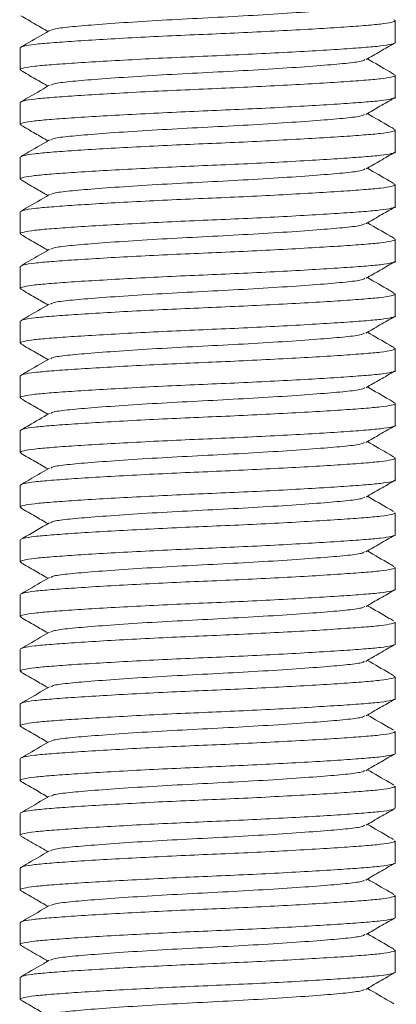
# Model space of a CAD drawing. Header units: millimetres. Extents: x 0 to 210, y 0 to 297.
# Tile 3 of 9: x 64 to 70, y 142 to 157. Entities that reach past the tile are written whole.
import ezdxf

# ---------------------------------------------------------------- set-up
doc = ezdxf.new("R2010")
doc.units = ezdxf.units.MM

msp = doc.modelspace()

# ---------------------------------------------------------------- linework, layer by layer
at = {"color": 7, "linetype": 'Continuous', "lineweight": 15}
for p, q in [((70.079, 157.122), (70.079, 157.472)), ((64.079, 157.034), (64.079, 156.684)), ((70.079, 156.247), (70.079, 156.597)), ((64.079, 156.159), (64.079, 155.809)), ((70.079, 155.372), (70.079, 155.722)), ((64.079, 155.284), (64.079, 154.934)), ((70.079, 154.497), (70.079, 154.847)), ((64.079, 154.409), (64.079, 154.059)), ((70.079, 153.622), (70.079, 153.972)), ((64.079, 153.534), (64.079, 153.184)), ((70.079, 152.747), (70.079, 153.097)), ((64.079, 152.659), (64.079, 152.309)), ((70.079, 151.872), (70.079, 152.222)), ((64.079, 151.784), (64.079, 151.434)), ((70.079, 150.997), (70.079, 151.347)), ((64.079, 150.909), (64.079, 150.559)), ((70.079, 150.122), (70.079, 150.472)), ((64.079, 150.034), (64.079, 149.684)), ((70.079, 149.247), (70.079, 149.597)), ((64.079, 149.159), (64.079, 148.809)), ((70.079, 148.372), (70.079, 148.722)), ((64.079, 148.284), (64.079, 147.934)), ((70.079, 147.497), (70.079, 147.847)), ((64.079, 147.409), (64.079, 147.059)), ((70.079, 146.622), (70.079, 146.972)), ((64.079, 146.534), (64.079, 146.184)), ((70.079, 145.747), (70.079, 146.097)), ((64.079, 145.659), (64.079, 145.309)), ((70.079, 144.872), (70.079, 145.222)), ((64.079, 144.784), (64.079, 144.434)), ((70.079, 143.997), (70.079, 144.347)), ((64.079, 143.909), (64.079, 143.559)), ((70.079, 143.122), (70.079, 143.472)), ((64.079, 143.034), (64.079, 142.684)), ((70.079, 142.247), (70.079, 142.597)), ((64.079, 142.159), (64.079, 141.809))]:
    msp.add_line(p, q, dxfattribs=at)
for points, knots in [([(69.588, 157.719), (69.576, 157.711), (69.544, 157.691), (69.303, 157.661), (68.904, 157.627), (68.366, 157.588), (67.742, 157.55), (67.079, 157.515), (66.416, 157.481), (65.791, 157.443), (65.254, 157.404), (64.854, 157.37), (64.61, 157.34), (64.578, 157.319), (64.565, 157.31)], [0, 0, 0, 0, 0.053596, 0.141129, 0.228663, 0.319304, 0.409944, 0.497478, 0.585012, 0.675652, 0.766293, 0.853827, 0.94136, 1, 1, 1, 1]), ([(70.057, 157.482), (70.066, 157.479), (70.1, 157.466), (70.034, 157.443), (69.867, 157.415), (69.59, 157.391), (69.22, 157.364), (68.759, 157.336), (68.229, 157.307), (67.66, 157.278), (67.079, 157.253), (66.497, 157.228), (65.929, 157.2), (65.398, 157.17), (64.938, 157.142), (64.567, 157.115), (64.293, 157.091), (64.114, 157.063), (64.091, 157.044), (64.079, 157.034)], [0, 0, 0, 0, 0.022798, 0.0851, 0.146176, 0.205263, 0.265678, 0.327703, 0.390145, 0.45176, 0.5114, 0.57104, 0.632655, 0.695097, 0.757122, 0.817537, 0.876624, 0.9377, 1, 1, 1, 1]), ([(64.089, 157.547), (64.165, 157.503), (64.309, 157.42), (64.453, 157.336), (64.521, 157.297)], [0, 0, 0, 0, 0.528586, 1, 1, 1, 1]), ([(64.545, 157.31), (64.419, 157.237), (64.27, 157.151), (64.122, 157.065), (64.099, 157.052)], [0, 0, 0, 0, 0.847426, 1, 1, 1, 1]), ([(64.104, 156.672), (64.094, 156.676), (64.058, 156.69), (64.123, 156.713), (64.291, 156.741), (64.568, 156.765), (64.938, 156.792), (65.398, 156.82), (65.929, 156.849), (66.497, 156.878), (67.079, 156.903), (67.66, 156.928), (68.229, 156.956), (68.759, 156.986), (69.22, 157.014), (69.59, 157.041), (69.868, 157.065), (70.03, 157.093), (70.099, 157.112), (70.079, 157.122), (70.079, 157.122)], [0, 0, 0, 0, 0.026211, 0.088295, 0.149157, 0.208038, 0.268241, 0.33005, 0.392273, 0.453672, 0.513104, 0.572536, 0.633935, 0.696159, 0.757967, 0.818171, 0.877051, 0.937913, 0.999998, 1, 1, 1, 1]), ([(69.615, 156.847), (69.691, 156.891), (69.843, 156.979), (69.995, 157.067), (70.071, 157.111)], [0, 0, 0, 0, 0.499881, 1, 1, 1, 1]), ([(69.596, 156.847), (69.582, 156.838), (69.55, 156.817), (69.304, 156.786), (68.903, 156.752), (68.366, 156.713), (67.742, 156.675), (67.079, 156.64), (66.416, 156.606), (65.791, 156.568), (65.254, 156.529), (64.855, 156.495), (64.612, 156.465), (64.58, 156.444), (64.567, 156.436)], [0, 0, 0, 0, 0.061274, 0.148279, 0.235284, 0.325377, 0.41547, 0.502475, 0.58948, 0.679573, 0.769666, 0.856671, 0.943676, 1, 1, 1, 1]), ([(70.056, 156.616), (70.033, 156.629), (69.893, 156.71), (69.754, 156.791), (69.637, 156.859)], [0, 0, 0, 0, 0.161888, 1, 1, 1, 1]), ([(70.052, 156.61), (70.063, 156.605), (70.1, 156.591), (70.035, 156.568), (69.867, 156.54), (69.59, 156.516), (69.22, 156.489), (68.759, 156.461), (68.229, 156.432), (67.66, 156.403), (67.079, 156.378), (66.497, 156.353), (65.929, 156.325), (65.398, 156.295), (64.938, 156.267), (64.567, 156.24), (64.293, 156.216), (64.114, 156.188), (64.091, 156.169), (64.079, 156.159)], [0, 0, 0, 0, 0.027972, 0.089944, 0.150696, 0.209471, 0.269566, 0.331263, 0.393374, 0.454662, 0.513987, 0.573312, 0.6346, 0.696711, 0.758408, 0.818503, 0.877278, 0.93803, 1, 1, 1, 1]), ([(64.09, 156.672), (64.166, 156.628), (64.309, 156.544), (64.453, 156.461), (64.521, 156.422)], [0, 0, 0, 0, 0.528241, 1, 1, 1, 1]), ([(64.546, 156.436), (64.421, 156.363), (64.272, 156.277), (64.124, 156.192), (64.102, 156.179)], [0, 0, 0, 0, 0.84807, 1, 1, 1, 1]), ([(64.104, 155.797), (64.093, 155.801), (64.058, 155.815), (64.123, 155.838), (64.291, 155.866), (64.568, 155.89), (64.938, 155.917), (65.398, 155.945), (65.929, 155.974), (66.497, 156.003), (67.079, 156.028), (67.66, 156.053), (68.229, 156.081), (68.759, 156.111), (69.22, 156.139), (69.59, 156.166), (69.868, 156.19), (70.03, 156.218), (70.099, 156.237), (70.079, 156.247), (70.079, 156.247)], [0, 0, 0, 0, 0.025521, 0.08765, 0.148555, 0.207477, 0.267723, 0.329575, 0.391843, 0.453286, 0.51276, 0.572233, 0.633676, 0.695944, 0.757796, 0.818042, 0.876964, 0.937869, 0.999998, 1, 1, 1, 1]), ([(69.609, 155.968), (69.685, 156.012), (69.837, 156.101), (69.99, 156.189), (70.066, 156.233)], [0, 0, 0, 0, 0.499871, 1, 1, 1, 1]), ([(70.061, 155.738), (70.038, 155.752), (69.896, 155.833), (69.755, 155.915), (69.637, 155.984)], [0, 0, 0, 0, 0.161023, 1, 1, 1, 1]), ([(69.588, 155.969), (69.576, 155.961), (69.544, 155.941), (69.303, 155.911), (68.904, 155.877), (68.366, 155.838), (67.742, 155.8), (67.079, 155.765), (66.416, 155.731), (65.791, 155.693), (65.254, 155.654), (64.854, 155.62), (64.611, 155.59), (64.578, 155.569), (64.566, 155.56)], [0, 0, 0, 0, 0.053621, 0.141195, 0.22877, 0.319453, 0.410135, 0.49771, 0.585284, 0.675967, 0.76665, 0.854224, 0.941798, 1, 1, 1, 1]), ([(70.057, 155.732), (70.066, 155.729), (70.1, 155.716), (70.034, 155.693), (69.867, 155.665), (69.59, 155.641), (69.22, 155.614), (68.759, 155.586), (68.229, 155.557), (67.66, 155.528), (67.079, 155.503), (66.497, 155.478), (65.929, 155.45), (65.398, 155.42), (64.938, 155.392), (64.567, 155.365), (64.293, 155.341), (64.114, 155.313), (64.091, 155.294), (64.079, 155.284)], [0, 0, 0, 0, 0.022687, 0.084996, 0.146079, 0.205173, 0.265594, 0.327627, 0.390076, 0.451697, 0.511345, 0.570992, 0.632613, 0.695062, 0.757095, 0.817516, 0.87661, 0.937693, 1, 1, 1, 1]), ([(64.089, 155.797), (64.165, 155.753), (64.309, 155.67), (64.453, 155.586), (64.521, 155.547)], [0, 0, 0, 0, 0.528629, 1, 1, 1, 1]), ([(64.545, 155.561), (64.419, 155.488), (64.271, 155.401), (64.122, 155.315), (64.1, 155.302)], [0, 0, 0, 0, 0.847532, 1, 1, 1, 1]), ([(64.104, 154.922), (64.094, 154.926), (64.058, 154.94), (64.123, 154.963), (64.291, 154.991), (64.568, 155.015), (64.938, 155.042), (65.398, 155.07), (65.929, 155.099), (66.497, 155.128), (67.079, 155.153), (67.66, 155.178), (68.229, 155.206), (68.759, 155.236), (69.22, 155.264), (69.59, 155.291), (69.868, 155.315), (70.03, 155.343), (70.099, 155.362), (70.079, 155.372), (70.079, 155.372)], [0, 0, 0, 0, 0.026171, 0.088258, 0.149123, 0.208005, 0.268211, 0.330023, 0.392248, 0.45365, 0.513084, 0.572519, 0.63392, 0.696146, 0.757957, 0.818163, 0.877046, 0.937911, 0.999998, 1, 1, 1, 1]), ([(69.615, 155.097), (69.691, 155.141), (69.843, 155.229), (69.995, 155.317), (70.071, 155.361)], [0, 0, 0, 0, 0.499881, 1, 1, 1, 1]), ([(69.596, 155.097), (69.582, 155.088), (69.55, 155.067), (69.304, 155.036), (68.903, 155.002), (68.366, 154.963), (67.742, 154.925), (67.079, 154.89), (66.416, 154.856), (65.791, 154.818), (65.254, 154.779), (64.854, 154.745), (64.611, 154.715), (64.579, 154.694), (64.567, 154.686)], [0, 0, 0, 0, 0.061239, 0.1482, 0.235162, 0.32521, 0.415258, 0.502219, 0.589181, 0.679229, 0.769277, 0.856239, 0.9432, 1, 1, 1, 1]), ([(70.054, 154.867), (70.032, 154.88), (69.892, 154.961), (69.753, 155.042), (69.637, 155.109)], [0, 0, 0, 0, 0.161659, 1, 1, 1, 1]), ([(64.09, 154.922), (64.166, 154.878), (64.309, 154.794), (64.453, 154.711), (64.521, 154.672)], [0, 0, 0, 0, 0.5282, 1, 1, 1, 1]), ([(70.05, 154.861), (70.063, 154.856), (70.1, 154.842), (70.035, 154.818), (69.867, 154.79), (69.59, 154.766), (69.22, 154.739), (68.759, 154.711), (68.229, 154.682), (67.66, 154.653), (67.079, 154.628), (66.497, 154.603), (65.929, 154.575), (65.398, 154.545), (64.938, 154.517), (64.567, 154.49), (64.293, 154.466), (64.114, 154.438), (64.091, 154.419), (64.079, 154.409)], [0, 0, 0, 0, 0.029415, 0.091295, 0.151957, 0.210645, 0.27065, 0.332256, 0.394275, 0.455472, 0.514709, 0.573945, 0.635143, 0.697162, 0.758767, 0.818773, 0.87746, 0.938122, 1, 1, 1, 1]), ([(64.546, 154.686), (64.42, 154.613), (64.272, 154.527), (64.124, 154.441), (64.101, 154.428)], [0, 0, 0, 0, 0.848002, 1, 1, 1, 1]), ([(64.104, 154.047), (64.093, 154.051), (64.058, 154.065), (64.123, 154.088), (64.291, 154.116), (64.568, 154.14), (64.938, 154.167), (65.398, 154.195), (65.929, 154.224), (66.497, 154.253), (67.079, 154.278), (67.66, 154.303), (68.229, 154.331), (68.759, 154.361), (69.22, 154.389), (69.59, 154.416), (69.868, 154.44), (70.03, 154.468), (70.099, 154.487), (70.079, 154.497), (70.079, 154.497)], [0, 0, 0, 0, 0.025555, 0.087682, 0.148585, 0.207505, 0.267749, 0.329599, 0.391864, 0.453305, 0.512776, 0.572248, 0.633689, 0.695954, 0.757804, 0.818048, 0.876968, 0.937871, 0.999998, 1, 1, 1, 1]), ([(69.609, 154.218), (69.685, 154.262), (69.837, 154.351), (69.99, 154.439), (70.066, 154.483)], [0, 0, 0, 0, 0.499871, 1, 1, 1, 1]), ([(69.588, 154.219), (69.576, 154.211), (69.544, 154.191), (69.303, 154.161), (68.904, 154.127), (68.366, 154.088), (67.742, 154.05), (67.079, 154.015), (66.416, 153.981), (65.791, 153.943), (65.254, 153.904), (64.854, 153.87), (64.611, 153.84), (64.579, 153.819), (64.566, 153.811)], [0, 0, 0, 0, 0.053647, 0.141262, 0.228877, 0.319602, 0.410328, 0.497943, 0.585558, 0.676283, 0.767008, 0.854623, 0.942238, 1, 1, 1, 1]), ([(70.061, 153.988), (70.038, 154.002), (69.897, 154.083), (69.755, 154.165), (69.637, 154.234)], [0, 0, 0, 0, 0.161048, 1, 1, 1, 1]), ([(70.057, 153.982), (70.066, 153.979), (70.1, 153.966), (70.034, 153.943), (69.867, 153.915), (69.59, 153.891), (69.22, 153.864), (68.759, 153.836), (68.229, 153.807), (67.66, 153.778), (67.079, 153.753), (66.497, 153.728), (65.929, 153.7), (65.398, 153.67), (64.938, 153.642), (64.567, 153.615), (64.293, 153.591), (64.114, 153.563), (64.091, 153.544), (64.079, 153.534)], [0, 0, 0, 0, 0.0226221, 0.0849357, 0.1460223, 0.2051201, 0.2655457, 0.3275823, 0.3900352, 0.4516611, 0.5113122, 0.5709633, 0.6325892, 0.6950421, 0.7570788, 0.8175044, 0.8766022, 0.9376888, 1, 1, 1, 1]), ([(64.089, 154.047), (64.165, 154.003), (64.309, 153.92), (64.453, 153.836), (64.521, 153.797)], [0, 0, 0, 0, 0.528669, 1, 1, 1, 1]), ([(64.546, 153.811), (64.42, 153.738), (64.271, 153.652), (64.123, 153.566), (64.1, 153.553)], [0, 0, 0, 0, 0.847633, 1, 1, 1, 1]), ([(64.104, 153.172), (64.094, 153.176), (64.058, 153.19), (64.123, 153.213), (64.291, 153.241), (64.568, 153.265), (64.938, 153.292), (65.398, 153.32), (65.929, 153.349), (66.497, 153.378), (67.079, 153.403), (67.66, 153.428), (68.229, 153.456), (68.759, 153.486), (69.22, 153.514), (69.59, 153.541), (69.868, 153.565), (70.03, 153.593), (70.099, 153.612), (70.079, 153.622), (70.079, 153.622)], [0, 0, 0, 0, 0.0261314, 0.0882209, 0.1490879, 0.2079732, 0.2681816, 0.3299952, 0.3922235, 0.4536279, 0.5130645, 0.5725011, 0.6339055, 0.6961339, 0.7579475, 0.8181559, 0.8770412, 0.9379082, 0.9999977, 1, 1, 1, 1]), ([(69.615, 153.347), (69.691, 153.391), (69.843, 153.479), (69.995, 153.567), (70.071, 153.611)], [0, 0, 0, 0, 0.499881, 1, 1, 1, 1]), ([(69.596, 153.347), (69.582, 153.338), (69.55, 153.317), (69.304, 153.286), (68.903, 153.252), (68.366, 153.213), (67.742, 153.175), (67.079, 153.14), (66.416, 153.106), (65.791, 153.068), (65.254, 153.029), (64.854, 152.995), (64.611, 152.965), (64.579, 152.944), (64.566, 152.936)], [0, 0, 0, 0, 0.061201, 0.148115, 0.23503, 0.32503, 0.41503, 0.501945, 0.588859, 0.678859, 0.768859, 0.855774, 0.942689, 1, 1, 1, 1]), ([(70.054, 153.117), (70.032, 153.13), (69.892, 153.211), (69.753, 153.292), (69.637, 153.359)], [0, 0, 0, 0, 0.161664, 1, 1, 1, 1]), ([(64.089, 153.172), (64.165, 153.128), (64.309, 153.045), (64.453, 152.961), (64.521, 152.922)], [0, 0, 0, 0, 0.528156, 1, 1, 1, 1]), ([(70.05, 153.111), (70.063, 153.106), (70.1, 153.092), (70.035, 153.068), (69.867, 153.04), (69.59, 153.016), (69.22, 152.989), (68.759, 152.961), (68.229, 152.932), (67.66, 152.903), (67.079, 152.878), (66.497, 152.853), (65.929, 152.825), (65.398, 152.795), (64.938, 152.767), (64.567, 152.74), (64.293, 152.716), (64.114, 152.688), (64.091, 152.669), (64.079, 152.659)], [0, 0, 0, 0, 0.029503, 0.091378, 0.152035, 0.210716, 0.270717, 0.332317, 0.39433, 0.455522, 0.514753, 0.573984, 0.635176, 0.697189, 0.758789, 0.818789, 0.877471, 0.938128, 1, 1, 1, 1]), ([(64.545, 152.936), (64.42, 152.863), (64.272, 152.777), (64.123, 152.691), (64.101, 152.678)], [0, 0, 0, 0, 0.847918, 1, 1, 1, 1]), ([(64.104, 152.297), (64.093, 152.301), (64.058, 152.315), (64.123, 152.338), (64.291, 152.366), (64.568, 152.39), (64.938, 152.417), (65.398, 152.445), (65.929, 152.474), (66.497, 152.503), (67.079, 152.528), (67.66, 152.553), (68.229, 152.581), (68.759, 152.611), (69.22, 152.639), (69.59, 152.666), (69.868, 152.69), (70.03, 152.718), (70.099, 152.737), (70.079, 152.747), (70.079, 152.747)], [0, 0, 0, 0, 0.025589, 0.087713, 0.148614, 0.207532, 0.267774, 0.329622, 0.391885, 0.453324, 0.512793, 0.572263, 0.633702, 0.695965, 0.757813, 0.818055, 0.876973, 0.937874, 0.999998, 1, 1, 1, 1]), ([(69.609, 152.468), (69.685, 152.512), (69.837, 152.601), (69.99, 152.689), (70.066, 152.733)], [0, 0, 0, 0, 0.499871, 1, 1, 1, 1]), ([(69.588, 152.469), (69.576, 152.461), (69.544, 152.441), (69.303, 152.411), (68.904, 152.377), (68.366, 152.338), (67.742, 152.3), (67.079, 152.265), (66.416, 152.231), (65.791, 152.193), (65.254, 152.154), (64.854, 152.12), (64.611, 152.09), (64.579, 152.069), (64.567, 152.061)], [0, 0, 0, 0, 0.053673, 0.141329, 0.228984, 0.319752, 0.410519, 0.498175, 0.58583, 0.676598, 0.767365, 0.85502, 0.942676, 1, 1, 1, 1]), ([(70.061, 152.238), (70.038, 152.252), (69.897, 152.333), (69.755, 152.415), (69.637, 152.484)], [0, 0, 0, 0, 0.161068, 1, 1, 1, 1]), ([(70.057, 152.232), (70.066, 152.229), (70.1, 152.216), (70.034, 152.193), (69.867, 152.165), (69.59, 152.141), (69.22, 152.114), (68.759, 152.086), (68.229, 152.057), (67.66, 152.028), (67.079, 152.003), (66.497, 151.978), (65.929, 151.95), (65.398, 151.92), (64.938, 151.892), (64.567, 151.865), (64.293, 151.841), (64.114, 151.813), (64.091, 151.794), (64.079, 151.784)], [0, 0, 0, 0, 0.022604, 0.084918, 0.146006, 0.205105, 0.265532, 0.32757, 0.390024, 0.451651, 0.511303, 0.570955, 0.632582, 0.695036, 0.757074, 0.817501, 0.8766, 0.937688, 1, 1, 1, 1]), ([(64.089, 152.297), (64.165, 152.253), (64.309, 152.17), (64.453, 152.086), (64.521, 152.047)], [0, 0, 0, 0, 0.528705, 1, 1, 1, 1]), ([(64.546, 152.061), (64.42, 151.988), (64.271, 151.902), (64.123, 151.816), (64.1, 151.803)], [0, 0, 0, 0, 0.847728, 1, 1, 1, 1]), ([(64.104, 151.422), (64.094, 151.426), (64.058, 151.44), (64.123, 151.463), (64.291, 151.491), (64.568, 151.515), (64.938, 151.542), (65.398, 151.57), (65.929, 151.599), (66.497, 151.628), (67.079, 151.653), (67.66, 151.678), (68.229, 151.706), (68.759, 151.736), (69.22, 151.764), (69.59, 151.791), (69.868, 151.815), (70.03, 151.843), (70.099, 151.862), (70.079, 151.872), (70.079, 151.872)], [0, 0, 0, 0, 0.026091, 0.088183, 0.149053, 0.207941, 0.268152, 0.329968, 0.392199, 0.453605, 0.513045, 0.572484, 0.63389, 0.696121, 0.757938, 0.818148, 0.877036, 0.937906, 0.999998, 1, 1, 1, 1]), ([(69.615, 151.597), (69.691, 151.641), (69.843, 151.729), (69.995, 151.817), (70.071, 151.861)], [0, 0, 0, 0, 0.49988, 1, 1, 1, 1]), ([(69.596, 151.597), (69.582, 151.588), (69.55, 151.567), (69.304, 151.536), (68.903, 151.502), (68.366, 151.463), (67.742, 151.425), (67.079, 151.39), (66.416, 151.356), (65.791, 151.318), (65.254, 151.279), (64.854, 151.245), (64.61, 151.215), (64.578, 151.194), (64.566, 151.185)], [0, 0, 0, 0, 0.0611601, 0.1480251, 0.2348901, 0.3248386, 0.414787, 0.501652, 0.588517, 0.6784655, 0.768414, 0.855279, 0.942144, 1, 1, 1, 1]), ([(70.054, 151.367), (70.032, 151.38), (69.892, 151.461), (69.753, 151.542), (69.637, 151.609)], [0, 0, 0, 0, 0.1616546, 1, 1, 1, 1]), ([(64.089, 151.422), (64.165, 151.378), (64.309, 151.295), (64.453, 151.211), (64.521, 151.172)], [0, 0, 0, 0, 0.528105, 1, 1, 1, 1]), ([(70.05, 151.361), (70.063, 151.356), (70.1, 151.342), (70.035, 151.318), (69.867, 151.29), (69.59, 151.266), (69.22, 151.239), (68.759, 151.211), (68.229, 151.182), (67.66, 151.153), (67.079, 151.128), (66.497, 151.103), (65.929, 151.075), (65.398, 151.045), (64.938, 151.017), (64.567, 150.99), (64.293, 150.966), (64.114, 150.938), (64.091, 150.919), (64.079, 150.909)], [0, 0, 0, 0, 0.029545, 0.091418, 0.152071, 0.210751, 0.270748, 0.332345, 0.394356, 0.455545, 0.514774, 0.574002, 0.635192, 0.697202, 0.758799, 0.818797, 0.877476, 0.93813, 1, 1, 1, 1]), ([(64.545, 151.186), (64.435, 151.122), (64.287, 151.036), (64.139, 150.95), (64.1, 150.928)], [0, 0, 0, 0, 0.74187, 1, 1, 1, 1]), ([(64.104, 150.547), (64.093, 150.551), (64.058, 150.565), (64.123, 150.588), (64.291, 150.616), (64.568, 150.64), (64.938, 150.667), (65.398, 150.695), (65.929, 150.724), (66.497, 150.753), (67.079, 150.778), (67.66, 150.803), (68.229, 150.831), (68.759, 150.861), (69.22, 150.889), (69.59, 150.916), (69.868, 150.94), (70.03, 150.968), (70.099, 150.987), (70.079, 150.997), (70.079, 150.997)], [0, 0, 0, 0, 0.025623, 0.087745, 0.148644, 0.20756, 0.2678, 0.329646, 0.391906, 0.453343, 0.51281, 0.572278, 0.633714, 0.695975, 0.757821, 0.818061, 0.876977, 0.937876, 0.999998, 1, 1, 1, 1]), ([(69.609, 150.718), (69.685, 150.762), (69.837, 150.851), (69.99, 150.939), (70.066, 150.983)], [0, 0, 0, 0, 0.499871, 1, 1, 1, 1]), ([(69.588, 150.719), (69.576, 150.711), (69.544, 150.691), (69.303, 150.661), (68.904, 150.627), (68.366, 150.588), (67.742, 150.55), (67.079, 150.515), (66.416, 150.481), (65.791, 150.443), (65.254, 150.404), (64.855, 150.37), (64.611, 150.34), (64.579, 150.319), (64.567, 150.311)], [0, 0, 0, 0, 0.053685, 0.141358, 0.229031, 0.319816, 0.410601, 0.498274, 0.585947, 0.676732, 0.767517, 0.85519, 0.942863, 1, 1, 1, 1]), ([(70.061, 150.488), (70.038, 150.502), (69.897, 150.583), (69.755, 150.665), (69.637, 150.734)], [0, 0, 0, 0, 0.161083, 1, 1, 1, 1]), ([(70.057, 150.482), (70.066, 150.479), (70.1, 150.466), (70.034, 150.443), (69.867, 150.415), (69.59, 150.391), (69.22, 150.364), (68.759, 150.336), (68.229, 150.307), (67.66, 150.278), (67.079, 150.253), (66.497, 150.228), (65.929, 150.2), (65.398, 150.17), (64.938, 150.142), (64.567, 150.115), (64.293, 150.091), (64.114, 150.063), (64.091, 150.044), (64.079, 150.034)], [0, 0, 0, 0, 0.02263, 0.084943, 0.146029, 0.205127, 0.265552, 0.327588, 0.39004, 0.451666, 0.511316, 0.570967, 0.632592, 0.695045, 0.757081, 0.817506, 0.876603, 0.937689, 1, 1, 1, 1]), ([(64.089, 150.547), (64.165, 150.503), (64.309, 150.42), (64.453, 150.336), (64.521, 150.297)], [0, 0, 0, 0, 0.52874, 1, 1, 1, 1]), ([(64.546, 150.311), (64.42, 150.238), (64.272, 150.152), (64.123, 150.066), (64.101, 150.053)], [0, 0, 0, 0, 0.847806, 1, 1, 1, 1]), ([(64.104, 149.672), (64.094, 149.676), (64.058, 149.69), (64.123, 149.713), (64.291, 149.741), (64.568, 149.765), (64.938, 149.792), (65.398, 149.82), (65.929, 149.849), (66.497, 149.878), (67.079, 149.903), (67.66, 149.928), (68.229, 149.956), (68.759, 149.986), (69.22, 150.014), (69.59, 150.041), (69.868, 150.065), (70.03, 150.093), (70.099, 150.112), (70.079, 150.122), (70.079, 150.122)], [0, 0, 0, 0, 0.0260511, 0.0881458, 0.1490178, 0.2079079, 0.2681213, 0.32994, 0.3921735, 0.4535829, 0.5130244, 0.5724659, 0.6338753, 0.6961088, 0.7579275, 0.8181409, 0.877031, 0.9379031, 0.9999977, 1, 1, 1, 1]), ([(69.615, 149.847), (69.691, 149.891), (69.843, 149.979), (69.995, 150.067), (70.071, 150.111)], [0, 0, 0, 0, 0.49988, 1, 1, 1, 1]), ([(69.596, 149.847), (69.582, 149.838), (69.55, 149.817), (69.304, 149.786), (68.903, 149.752), (68.366, 149.713), (67.742, 149.675), (67.079, 149.64), (66.416, 149.606), (65.791, 149.568), (65.254, 149.529), (64.854, 149.495), (64.61, 149.465), (64.578, 149.444), (64.565, 149.435)], [0, 0, 0, 0, 0.06112, 0.147937, 0.234753, 0.324652, 0.41455, 0.501366, 0.588183, 0.678081, 0.76798, 0.854796, 0.941613, 1, 1, 1, 1]), ([(70.054, 149.617), (70.032, 149.63), (69.892, 149.711), (69.753, 149.792), (69.637, 149.859)], [0, 0, 0, 0, 0.161631, 1, 1, 1, 1]), ([(70.079, 149.597), (70.079, 149.587), (70.059, 149.577), (69.979, 149.558), (69.921, 149.549), (69.809, 149.536), (69.767, 149.532), (69.678, 149.524), (69.63, 149.52), (69.472, 149.507), (69.349, 149.499), (69.071, 149.48), (68.916, 149.47), (68.583, 149.451), (68.404, 149.441), (68.034, 149.422), (67.843, 149.412), (67.459, 149.394), (67.266, 149.386), (66.891, 149.37), (66.699, 149.362), (66.315, 149.344), (66.124, 149.334), (65.754, 149.315), (65.575, 149.305), (65.242, 149.286), (65.087, 149.276), (64.809, 149.257), (64.686, 149.249), (64.528, 149.236), (64.48, 149.232), (64.39, 149.224), (64.349, 149.22), (64.237, 149.207), (64.178, 149.198), (64.099, 149.179), (64.079, 149.169), (64.079, 149.159)], [0, 0, 0, 0, 0.0625, 0.0625, 0.125, 0.125, 0.15625, 0.15625, 0.1875, 0.1875, 0.25, 0.25, 0.3125, 0.3125, 0.375, 0.375, 0.4375, 0.4375, 0.5, 0.5, 0.5625, 0.5625, 0.625, 0.625, 0.6875, 0.6875, 0.75, 0.75, 0.8125, 0.8125, 0.84375, 0.84375, 0.875, 0.875, 0.9375, 0.9375, 1, 1, 1, 1]), ([(64.089, 149.672), (64.165, 149.628), (64.309, 149.545), (64.453, 149.461), (64.521, 149.422)], [0, 0, 0, 0, 0.528053, 1, 1, 1, 1]), ([(64.545, 149.435), (64.403, 149.353), (64.255, 149.267), (64.107, 149.181), (64.1, 149.177)], [0, 0, 0, 0, 0.953755, 1, 1, 1, 1]), ([(64.104, 148.797), (64.093, 148.801), (64.058, 148.815), (64.123, 148.838), (64.291, 148.866), (64.568, 148.89), (64.938, 148.917), (65.398, 148.945), (65.929, 148.974), (66.497, 149.003), (67.079, 149.028), (67.66, 149.053), (68.229, 149.081), (68.759, 149.111), (69.22, 149.139), (69.59, 149.166), (69.868, 149.19), (70.03, 149.218), (70.099, 149.237), (70.079, 149.247), (70.079, 149.247)], [0, 0, 0, 0, 0.025657, 0.087777, 0.148673, 0.207587, 0.267825, 0.329669, 0.391928, 0.453362, 0.512827, 0.572293, 0.633727, 0.695986, 0.75783, 0.818067, 0.876981, 0.937878, 0.999998, 1, 1, 1, 1]), ([(69.609, 148.968), (69.685, 149.012), (69.837, 149.101), (69.99, 149.189), (70.066, 149.233)], [0, 0, 0, 0, 0.499872, 1, 1, 1, 1]), ([(69.588, 148.969), (69.576, 148.961), (69.544, 148.941), (69.303, 148.911), (68.904, 148.877), (68.366, 148.838), (67.742, 148.8), (67.079, 148.765), (66.416, 148.731), (65.791, 148.693), (65.254, 148.654), (64.855, 148.62), (64.612, 148.59), (64.58, 148.569), (64.567, 148.561)], [0, 0, 0, 0, 0.053696, 0.1413833, 0.2290707, 0.3198707, 0.4106707, 0.4983581, 0.5860454, 0.6768454, 0.7676454, 0.8553328, 0.9430201, 1, 1, 1, 1]), ([(70.061, 148.738), (70.038, 148.752), (69.896, 148.833), (69.755, 148.915), (69.637, 148.984)], [0, 0, 0, 0, 0.161093, 1, 1, 1, 1]), ([(64.089, 148.797), (64.165, 148.753), (64.309, 148.67), (64.453, 148.586), (64.521, 148.547)], [0, 0, 0, 0, 0.528767, 1, 1, 1, 1]), ([(70.079, 148.722), (70.079, 148.712), (70.059, 148.702), (69.979, 148.683), (69.921, 148.674), (69.809, 148.661), (69.767, 148.657), (69.678, 148.649), (69.63, 148.645), (69.472, 148.632), (69.349, 148.624), (69.071, 148.605), (68.916, 148.595), (68.583, 148.576), (68.404, 148.566), (68.034, 148.547), (67.843, 148.537), (67.459, 148.519), (67.266, 148.511), (66.891, 148.495), (66.699, 148.487), (66.315, 148.469), (66.124, 148.459), (65.754, 148.44), (65.575, 148.43), (65.242, 148.411), (65.087, 148.401), (64.809, 148.382), (64.686, 148.374), (64.528, 148.361), (64.48, 148.357), (64.39, 148.349), (64.349, 148.345), (64.237, 148.332), (64.178, 148.323), (64.099, 148.304), (64.079, 148.294), (64.079, 148.284)], [0, 0, 0, 0, 0.0625, 0.0625, 0.125, 0.125, 0.15625, 0.15625, 0.1875, 0.1875, 0.25, 0.25, 0.3125, 0.3125, 0.375, 0.375, 0.4375, 0.4375, 0.5, 0.5, 0.5625, 0.5625, 0.625, 0.625, 0.6875, 0.6875, 0.75, 0.75, 0.8125, 0.8125, 0.84375, 0.84375, 0.875, 0.875, 0.9375, 0.9375, 1, 1, 1, 1]), ([(64.546, 148.561), (64.42, 148.488), (64.272, 148.402), (64.123, 148.316), (64.101, 148.303)], [0, 0, 0, 0, 0.84787, 1, 1, 1, 1]), ([(64.104, 147.922), (64.094, 147.926), (64.058, 147.94), (64.123, 147.963), (64.291, 147.991), (64.568, 148.015), (64.938, 148.042), (65.398, 148.07), (65.929, 148.099), (66.497, 148.128), (67.079, 148.153), (67.66, 148.178), (68.229, 148.206), (68.759, 148.236), (69.22, 148.264), (69.59, 148.291), (69.868, 148.315), (70.03, 148.343), (70.099, 148.362), (70.079, 148.372), (70.079, 148.372)], [0, 0, 0, 0, 0.0260107, 0.0881079, 0.1489824, 0.207875, 0.2680909, 0.3299121, 0.3921482, 0.4535602, 0.5130042, 0.5724482, 0.6338601, 0.6960962, 0.7579175, 0.8181333, 0.8770259, 0.9379005, 0.9999977, 1, 1, 1, 1]), ([(69.615, 148.097), (69.691, 148.141), (69.843, 148.229), (69.995, 148.317), (70.071, 148.361)], [0, 0, 0, 0, 0.49988, 1, 1, 1, 1]), ([(70.054, 147.867), (70.032, 147.88), (69.892, 147.961), (69.753, 148.042), (69.637, 148.109)], [0, 0, 0, 0, 0.161593, 1, 1, 1, 1]), ([(69.596, 148.097), (69.582, 148.088), (69.55, 148.067), (69.304, 148.036), (68.903, 148.002), (68.366, 147.963), (67.742, 147.925), (67.079, 147.89), (66.416, 147.856), (65.791, 147.818), (65.254, 147.779), (64.854, 147.745), (64.61, 147.714), (64.577, 147.693), (64.564, 147.685)], [0, 0, 0, 0, 0.061083, 0.147857, 0.23463, 0.324483, 0.414337, 0.50111, 0.587883, 0.677737, 0.76759, 0.854364, 0.941137, 1, 1, 1, 1]), ([(70.079, 147.847), (70.079, 147.837), (70.059, 147.827), (69.979, 147.808), (69.921, 147.799), (69.809, 147.786), (69.767, 147.782), (69.678, 147.774), (69.63, 147.77), (69.472, 147.757), (69.349, 147.749), (69.071, 147.73), (68.916, 147.72), (68.583, 147.701), (68.404, 147.691), (68.034, 147.672), (67.843, 147.662), (67.459, 147.644), (67.266, 147.636), (66.891, 147.62), (66.699, 147.612), (66.315, 147.594), (66.124, 147.584), (65.754, 147.565), (65.575, 147.555), (65.242, 147.536), (65.087, 147.526), (64.809, 147.507), (64.686, 147.499), (64.528, 147.486), (64.48, 147.482), (64.39, 147.474), (64.349, 147.47), (64.237, 147.457), (64.178, 147.448), (64.099, 147.429), (64.079, 147.419), (64.079, 147.409)], [0, 0, 0, 0, 0.0625, 0.0625, 0.125, 0.125, 0.15625, 0.15625, 0.1875, 0.1875, 0.25, 0.25, 0.3125, 0.3125, 0.375, 0.375, 0.4375, 0.4375, 0.5, 0.5, 0.5625, 0.5625, 0.625, 0.625, 0.6875, 0.6875, 0.75, 0.75, 0.8125, 0.8125, 0.84375, 0.84375, 0.875, 0.875, 0.9375, 0.9375, 1, 1, 1, 1]), ([(64.089, 147.922), (64.165, 147.878), (64.309, 147.795), (64.453, 147.711), (64.521, 147.672)], [0, 0, 0, 0, 0.527995, 1, 1, 1, 1]), ([(64.544, 147.685), (64.419, 147.612), (64.27, 147.526), (64.122, 147.44), (64.1, 147.427)], [0, 0, 0, 0, 0.847571, 1, 1, 1, 1]), ([(64.104, 147.047), (64.093, 147.051), (64.058, 147.065), (64.123, 147.088), (64.291, 147.116), (64.568, 147.14), (64.938, 147.167), (65.398, 147.195), (65.929, 147.224), (66.497, 147.253), (67.079, 147.278), (67.66, 147.303), (68.229, 147.331), (68.759, 147.361), (69.22, 147.389), (69.59, 147.416), (69.868, 147.44), (70.03, 147.468), (70.099, 147.487), (70.079, 147.497), (70.079, 147.497)], [0, 0, 0, 0, 0.0256906, 0.0878082, 0.1487027, 0.2076147, 0.2678503, 0.3296919, 0.3919485, 0.4533806, 0.5128441, 0.5723077, 0.6337398, 0.6959963, 0.7578379, 0.8180736, 0.8769855, 0.9378801, 0.9999977, 1, 1, 1, 1]), ([(69.609, 147.218), (69.685, 147.262), (69.837, 147.351), (69.99, 147.439), (70.066, 147.483)], [0, 0, 0, 0, 0.499872, 1, 1, 1, 1]), ([(69.588, 147.219), (69.576, 147.211), (69.544, 147.191), (69.303, 147.161), (68.904, 147.127), (68.366, 147.088), (67.742, 147.05), (67.079, 147.015), (66.416, 146.981), (65.791, 146.943), (65.254, 146.904), (64.855, 146.87), (64.612, 146.84), (64.58, 146.819), (64.567, 146.811)], [0, 0, 0, 0, 0.053705, 0.141404, 0.229103, 0.319915, 0.410727, 0.498426, 0.586125, 0.676937, 0.767749, 0.855447, 0.943146, 1, 1, 1, 1]), ([(70.061, 146.988), (70.038, 147.002), (69.896, 147.084), (69.755, 147.165), (69.637, 147.234)], [0, 0, 0, 0, 0.161099, 1, 1, 1, 1]), ([(64.089, 147.047), (64.165, 147.003), (64.309, 146.92), (64.453, 146.836), (64.521, 146.797)], [0, 0, 0, 0, 0.528782, 1, 1, 1, 1]), ([(70.057, 146.982), (70.066, 146.979), (70.1, 146.966), (70.034, 146.943), (69.867, 146.915), (69.59, 146.891), (69.22, 146.864), (68.759, 146.836), (68.229, 146.807), (67.66, 146.778), (67.079, 146.753), (66.497, 146.728), (65.929, 146.7), (65.398, 146.67), (64.938, 146.642), (64.567, 146.615), (64.293, 146.591), (64.114, 146.563), (64.091, 146.544), (64.079, 146.534)], [0, 0, 0, 0, 0.022815, 0.085117, 0.146191, 0.205277, 0.265691, 0.327715, 0.390156, 0.45177, 0.511409, 0.571048, 0.632662, 0.695102, 0.757127, 0.817541, 0.876627, 0.937701, 1, 1, 1, 1]), ([(64.546, 146.811), (64.42, 146.738), (64.272, 146.652), (64.124, 146.566), (64.101, 146.553)], [0, 0, 0, 0, 0.847901, 1, 1, 1, 1]), ([(64.104, 146.172), (64.094, 146.176), (64.058, 146.19), (64.123, 146.213), (64.291, 146.241), (64.568, 146.265), (64.938, 146.292), (65.398, 146.32), (65.929, 146.349), (66.497, 146.378), (67.079, 146.403), (67.66, 146.428), (68.229, 146.456), (68.759, 146.486), (69.22, 146.514), (69.59, 146.541), (69.868, 146.565), (70.03, 146.593), (70.099, 146.612), (70.079, 146.622), (70.079, 146.622)], [0, 0, 0, 0, 0.02597, 0.08807, 0.148947, 0.207842, 0.26806, 0.329884, 0.392123, 0.453537, 0.512984, 0.57243, 0.633845, 0.696083, 0.757907, 0.818126, 0.877021, 0.937898, 0.999998, 1, 1, 1, 1]), ([(69.615, 146.347), (69.691, 146.391), (69.843, 146.479), (69.995, 146.567), (70.071, 146.611)], [0, 0, 0, 0, 0.49988, 1, 1, 1, 1]), ([(69.596, 146.347), (69.582, 146.338), (69.55, 146.317), (69.304, 146.286), (68.903, 146.252), (68.366, 146.213), (67.742, 146.175), (67.079, 146.14), (66.416, 146.106), (65.791, 146.068), (65.254, 146.029), (64.854, 145.995), (64.609, 145.964), (64.577, 145.943), (64.564, 145.935)], [0, 0, 0, 0, 0.061049, 0.147783, 0.234517, 0.324329, 0.414142, 0.500876, 0.58761, 0.677422, 0.767235, 0.853969, 0.940703, 1, 1, 1, 1]), ([(70.054, 146.117), (70.032, 146.13), (69.892, 146.211), (69.753, 146.292), (69.637, 146.359)], [0, 0, 0, 0, 0.16154, 1, 1, 1, 1]), ([(70.079, 146.097), (70.079, 146.087), (70.059, 146.077), (69.979, 146.058), (69.921, 146.049), (69.809, 146.036), (69.767, 146.032), (69.678, 146.024), (69.63, 146.02), (69.472, 146.007), (69.349, 145.999), (69.071, 145.98), (68.916, 145.97), (68.583, 145.951), (68.404, 145.941), (68.034, 145.922), (67.843, 145.912), (67.459, 145.894), (67.266, 145.886), (66.891, 145.87), (66.699, 145.862), (66.315, 145.844), (66.124, 145.834), (65.754, 145.815), (65.575, 145.805), (65.242, 145.786), (65.087, 145.776), (64.809, 145.757), (64.686, 145.749), (64.528, 145.736), (64.48, 145.732), (64.39, 145.724), (64.349, 145.72), (64.237, 145.707), (64.178, 145.698), (64.099, 145.679), (64.079, 145.669), (64.079, 145.659)], [0, 0, 0, 0, 0.0625, 0.0625, 0.125, 0.125, 0.15625, 0.15625, 0.1875, 0.1875, 0.25, 0.25, 0.3125, 0.3125, 0.375, 0.375, 0.4375, 0.4375, 0.5, 0.5, 0.5625, 0.5625, 0.625, 0.625, 0.6875, 0.6875, 0.75, 0.75, 0.8125, 0.8125, 0.84375, 0.84375, 0.875, 0.875, 0.9375, 0.9375, 1, 1, 1, 1]), ([(64.089, 146.172), (64.165, 146.128), (64.309, 146.045), (64.453, 145.961), (64.521, 145.922)], [0, 0, 0, 0, 0.527936, 1, 1, 1, 1]), ([(64.544, 145.935), (64.418, 145.862), (64.27, 145.776), (64.122, 145.69), (64.099, 145.677)], [0, 0, 0, 0, 0.84744, 1, 1, 1, 1]), ([(64.104, 145.297), (64.093, 145.301), (64.058, 145.315), (64.123, 145.338), (64.291, 145.366), (64.568, 145.39), (64.938, 145.417), (65.398, 145.445), (65.929, 145.474), (66.497, 145.503), (67.079, 145.528), (67.66, 145.553), (68.229, 145.581), (68.759, 145.611), (69.22, 145.639), (69.59, 145.666), (69.868, 145.69), (70.03, 145.718), (70.099, 145.737), (70.079, 145.747), (70.079, 145.747)], [0, 0, 0, 0, 0.025724, 0.08784, 0.148732, 0.207642, 0.267876, 0.329715, 0.391969, 0.453399, 0.512861, 0.572322, 0.633752, 0.696007, 0.757846, 0.81808, 0.87699, 0.937882, 0.999998, 1, 1, 1, 1]), ([(69.609, 145.468), (69.685, 145.512), (69.837, 145.601), (69.99, 145.689), (70.066, 145.733)], [0, 0, 0, 0, 0.499872, 1, 1, 1, 1]), ([(69.588, 145.469), (69.576, 145.461), (69.544, 145.441), (69.303, 145.411), (68.904, 145.377), (68.366, 145.338), (67.742, 145.3), (67.079, 145.265), (66.416, 145.231), (65.791, 145.193), (65.254, 145.154), (64.855, 145.12), (64.612, 145.09), (64.58, 145.069), (64.567, 145.061)], [0, 0, 0, 0, 0.053714, 0.141421, 0.229128, 0.319949, 0.41077, 0.498477, 0.586185, 0.677006, 0.767826, 0.855534, 0.943241, 1, 1, 1, 1]), ([(70.06, 145.239), (70.038, 145.252), (69.896, 145.334), (69.755, 145.415), (69.637, 145.484)], [0, 0, 0, 0, 0.161101, 1, 1, 1, 1]), ([(64.089, 145.297), (64.165, 145.253), (64.309, 145.17), (64.453, 145.086), (64.521, 145.047)], [0, 0, 0, 0, 0.528797, 1, 1, 1, 1]), ([(70.079, 145.222), (70.079, 145.212), (70.059, 145.202), (69.979, 145.183), (69.921, 145.174), (69.809, 145.161), (69.767, 145.157), (69.678, 145.149), (69.63, 145.145), (69.472, 145.132), (69.349, 145.124), (69.071, 145.105), (68.916, 145.095), (68.583, 145.076), (68.404, 145.066), (68.034, 145.047), (67.843, 145.037), (67.459, 145.019), (67.266, 145.011), (66.891, 144.995), (66.699, 144.987), (66.315, 144.969), (66.124, 144.959), (65.754, 144.94), (65.575, 144.93), (65.242, 144.911), (65.087, 144.901), (64.809, 144.882), (64.686, 144.874), (64.528, 144.861), (64.48, 144.857), (64.39, 144.849), (64.349, 144.845), (64.237, 144.832), (64.178, 144.823), (64.099, 144.804), (64.079, 144.794), (64.079, 144.784)], [0, 0, 0, 0, 0.0625, 0.0625, 0.125, 0.125, 0.15625, 0.15625, 0.1875, 0.1875, 0.25, 0.25, 0.3125, 0.3125, 0.375, 0.375, 0.4375, 0.4375, 0.5, 0.5, 0.5625, 0.5625, 0.625, 0.625, 0.6875, 0.6875, 0.75, 0.75, 0.8125, 0.8125, 0.84375, 0.84375, 0.875, 0.875, 0.9375, 0.9375, 1, 1, 1, 1]), ([(64.546, 145.061), (64.42, 144.988), (64.272, 144.902), (64.124, 144.816), (64.101, 144.803)], [0, 0, 0, 0, 0.847927, 1, 1, 1, 1]), ([(70.079, 144.872), (70.079, 144.862), (70.059, 144.852), (69.979, 144.833), (69.921, 144.824), (69.809, 144.811), (69.767, 144.807), (69.678, 144.799), (69.63, 144.795), (69.472, 144.782), (69.349, 144.773), (69.071, 144.755), (68.916, 144.745), (68.583, 144.726), (68.404, 144.716), (68.034, 144.697), (67.843, 144.687), (67.459, 144.669), (67.266, 144.661), (66.891, 144.645), (66.699, 144.636), (66.315, 144.619), (66.124, 144.609), (65.754, 144.59), (65.575, 144.58), (65.242, 144.56), (65.087, 144.551), (64.809, 144.532), (64.686, 144.523), (64.528, 144.511), (64.48, 144.507), (64.39, 144.499), (64.349, 144.495), (64.237, 144.482), (64.178, 144.473), (64.099, 144.454), (64.079, 144.444), (64.079, 144.434)], [0, 0, 0, 0, 0.0625, 0.0625, 0.125, 0.125, 0.15625, 0.15625, 0.1875, 0.1875, 0.25, 0.25, 0.3125, 0.3125, 0.375, 0.375, 0.4375, 0.4375, 0.5, 0.5, 0.5625, 0.5625, 0.625, 0.625, 0.6875, 0.6875, 0.75, 0.75, 0.8125, 0.8125, 0.84375, 0.84375, 0.875, 0.875, 0.9375, 0.9375, 1, 1, 1, 1]), ([(69.615, 144.597), (69.691, 144.641), (69.843, 144.729), (69.995, 144.817), (70.071, 144.861)], [0, 0, 0, 0, 0.499879, 1, 1, 1, 1]), ([(69.596, 144.597), (69.582, 144.588), (69.55, 144.567), (69.304, 144.536), (68.903, 144.502), (68.366, 144.463), (67.742, 144.425), (67.079, 144.39), (66.416, 144.356), (65.791, 144.318), (65.254, 144.279), (64.854, 144.245), (64.609, 144.214), (64.577, 144.193), (64.564, 144.185)], [0, 0, 0, 0, 0.061017, 0.147716, 0.234415, 0.324191, 0.413968, 0.500666, 0.587365, 0.677142, 0.766918, 0.853617, 0.940316, 1, 1, 1, 1]), ([(70.054, 144.367), (70.032, 144.38), (69.893, 144.461), (69.753, 144.542), (69.637, 144.609)], [0, 0, 0, 0, 0.161474, 1, 1, 1, 1]), ([(70.079, 144.347), (70.079, 144.337), (70.059, 144.327), (69.979, 144.308), (69.921, 144.299), (69.809, 144.286), (69.767, 144.282), (69.678, 144.274), (69.63, 144.27), (69.472, 144.257), (69.349, 144.249), (69.071, 144.23), (68.916, 144.22), (68.583, 144.201), (68.404, 144.191), (68.034, 144.172), (67.843, 144.162), (67.459, 144.144), (67.266, 144.136), (66.891, 144.12), (66.699, 144.112), (66.315, 144.094), (66.124, 144.084), (65.754, 144.065), (65.575, 144.055), (65.242, 144.036), (65.087, 144.026), (64.809, 144.007), (64.686, 143.999), (64.528, 143.986), (64.48, 143.982), (64.39, 143.974), (64.349, 143.97), (64.237, 143.957), (64.178, 143.948), (64.099, 143.929), (64.079, 143.919), (64.079, 143.909)], [0, 0, 0, 0, 0.0625, 0.0625, 0.125, 0.125, 0.15625, 0.15625, 0.1875, 0.1875, 0.25, 0.25, 0.3125, 0.3125, 0.375, 0.375, 0.4375, 0.4375, 0.5, 0.5, 0.5625, 0.5625, 0.625, 0.625, 0.6875, 0.6875, 0.75, 0.75, 0.8125, 0.8125, 0.84375, 0.84375, 0.875, 0.875, 0.9375, 0.9375, 1, 1, 1, 1]), ([(64.089, 144.422), (64.175, 144.373), (64.319, 144.289), (64.463, 144.206), (64.521, 144.172)], [0, 0, 0, 0, 0.59373, 1, 1, 1, 1]), ([(64.544, 144.185), (64.418, 144.112), (64.27, 144.026), (64.121, 143.94), (64.099, 143.927)], [0, 0, 0, 0, 0.847314, 1, 1, 1, 1]), ([(64.104, 143.547), (64.093, 143.551), (64.058, 143.565), (64.123, 143.588), (64.291, 143.616), (64.568, 143.64), (64.938, 143.667), (65.398, 143.695), (65.929, 143.724), (66.497, 143.753), (67.079, 143.778), (67.66, 143.803), (68.229, 143.831), (68.759, 143.861), (69.22, 143.889), (69.59, 143.916), (69.868, 143.94), (70.03, 143.968), (70.099, 143.987), (70.079, 143.997), (70.079, 143.997)], [0, 0, 0, 0, 0.025758, 0.087871, 0.148761, 0.207669, 0.267901, 0.329738, 0.39199, 0.453418, 0.512878, 0.572337, 0.633765, 0.696017, 0.757855, 0.818086, 0.876994, 0.937884, 0.999998, 1, 1, 1, 1]), ([(69.609, 143.718), (69.685, 143.762), (69.837, 143.851), (69.99, 143.939), (70.066, 143.983)], [0, 0, 0, 0, 0.499873, 1, 1, 1, 1]), ([(69.588, 143.719), (69.576, 143.711), (69.544, 143.691), (69.303, 143.661), (68.904, 143.627), (68.366, 143.588), (67.742, 143.55), (67.079, 143.515), (66.416, 143.481), (65.791, 143.443), (65.254, 143.404), (64.855, 143.37), (64.612, 143.34), (64.58, 143.319), (64.567, 143.311)], [0, 0, 0, 0, 0.05372, 0.141433, 0.229146, 0.319972, 0.410799, 0.498512, 0.586225, 0.677051, 0.767878, 0.85559, 0.943303, 1, 1, 1, 1]), ([(70.06, 143.489), (70.037, 143.502), (69.896, 143.584), (69.755, 143.666), (69.637, 143.734)], [0, 0, 0, 0, 0.161101, 1, 1, 1, 1]), ([(64.089, 143.547), (64.165, 143.503), (64.309, 143.42), (64.453, 143.336), (64.521, 143.297)], [0, 0, 0, 0, 0.528811, 1, 1, 1, 1]), ([(70.079, 143.472), (70.079, 143.462), (70.059, 143.452), (69.979, 143.433), (69.921, 143.424), (69.809, 143.411), (69.767, 143.407), (69.678, 143.399), (69.63, 143.395), (69.472, 143.382), (69.349, 143.374), (69.071, 143.355), (68.916, 143.345), (68.583, 143.326), (68.404, 143.316), (68.034, 143.297), (67.843, 143.287), (67.459, 143.269), (67.266, 143.261), (66.891, 143.245), (66.699, 143.237), (66.315, 143.219), (66.124, 143.209), (65.754, 143.19), (65.575, 143.18), (65.242, 143.161), (65.087, 143.151), (64.809, 143.132), (64.686, 143.124), (64.528, 143.111), (64.48, 143.107), (64.39, 143.099), (64.349, 143.095), (64.237, 143.082), (64.178, 143.073), (64.099, 143.054), (64.079, 143.044), (64.079, 143.034)], [0, 0, 0, 0, 0.0625, 0.0625, 0.125, 0.125, 0.15625, 0.15625, 0.1875, 0.1875, 0.25, 0.25, 0.3125, 0.3125, 0.375, 0.375, 0.4375, 0.4375, 0.5, 0.5, 0.5625, 0.5625, 0.625, 0.625, 0.6875, 0.6875, 0.75, 0.75, 0.8125, 0.8125, 0.84375, 0.84375, 0.875, 0.875, 0.9375, 0.9375, 1, 1, 1, 1]), ([(64.546, 143.311), (64.421, 143.238), (64.272, 143.152), (64.124, 143.066), (64.101, 143.053)], [0, 0, 0, 0, 0.847946, 1, 1, 1, 1]), ([(64.104, 142.672), (64.093, 142.676), (64.058, 142.69), (64.123, 142.713), (64.291, 142.741), (64.568, 142.765), (64.938, 142.792), (65.398, 142.82), (65.929, 142.849), (66.497, 142.878), (67.079, 142.903), (67.66, 142.928), (68.229, 142.956), (68.759, 142.986), (69.22, 143.014), (69.59, 143.041), (69.868, 143.065), (70.03, 143.093), (70.099, 143.112), (70.079, 143.122), (70.079, 143.122)], [0, 0, 0, 0, 0.025884, 0.087989, 0.148872, 0.207772, 0.267996, 0.329825, 0.392069, 0.453489, 0.512941, 0.572393, 0.633813, 0.696057, 0.757886, 0.81811, 0.87701, 0.937892, 0.999998, 1, 1, 1, 1]), ([(69.615, 142.847), (69.691, 142.891), (69.843, 142.979), (69.995, 143.067), (70.071, 143.111)], [0, 0, 0, 0, 0.499879, 1, 1, 1, 1]), ([(69.596, 142.847), (69.582, 142.838), (69.55, 142.817), (69.304, 142.786), (68.903, 142.752), (68.366, 142.713), (67.742, 142.675), (67.079, 142.64), (66.416, 142.606), (65.791, 142.568), (65.254, 142.529), (64.854, 142.495), (64.609, 142.464), (64.576, 142.443), (64.563, 142.434)], [0, 0, 0, 0, 0.060988, 0.147656, 0.234325, 0.324069, 0.413814, 0.500483, 0.587151, 0.676896, 0.76664, 0.853309, 0.939977, 1, 1, 1, 1]), ([(70.055, 142.617), (70.032, 142.63), (69.893, 142.711), (69.753, 142.791), (69.637, 142.859)], [0, 0, 0, 0, 0.161395, 1, 1, 1, 1]), ([(70.051, 142.61), (70.063, 142.606), (70.1, 142.592), (70.035, 142.568), (69.867, 142.54), (69.59, 142.516), (69.22, 142.489), (68.759, 142.461), (68.229, 142.432), (67.66, 142.403), (67.079, 142.378), (66.497, 142.353), (65.929, 142.325), (65.398, 142.295), (64.938, 142.267), (64.567, 142.24), (64.293, 142.216), (64.114, 142.188), (64.091, 142.169), (64.079, 142.159)], [0, 0, 0, 0, 0.028987, 0.090895, 0.151584, 0.210297, 0.270329, 0.331962, 0.394008, 0.455232, 0.514495, 0.573757, 0.634982, 0.697028, 0.758661, 0.818693, 0.877406, 0.938095, 1, 1, 1, 1]), ([(64.089, 142.672), (64.175, 142.623), (64.319, 142.539), (64.463, 142.456), (64.521, 142.422)], [0, 0, 0, 0, 0.593663, 1, 1, 1, 1]), ([(64.543, 142.435), (64.418, 142.362), (64.269, 142.276), (64.121, 142.19), (64.098, 142.177)], [0, 0, 0, 0, 0.847193, 1, 1, 1, 1]), ([(64.104, 141.797), (64.093, 141.801), (64.058, 141.815), (64.123, 141.838), (64.291, 141.866), (64.568, 141.89), (64.938, 141.917), (65.398, 141.945), (65.929, 141.974), (66.497, 142.003), (67.079, 142.028), (67.66, 142.053), (68.229, 142.081), (68.759, 142.111), (69.22, 142.139), (69.59, 142.166), (69.868, 142.19), (70.03, 142.218), (70.099, 142.237), (70.079, 142.247), (70.079, 142.247)], [0, 0, 0, 0, 0.025791, 0.087902, 0.14879, 0.207696, 0.267926, 0.329761, 0.392011, 0.453437, 0.512894, 0.572352, 0.633778, 0.696028, 0.757863, 0.818092, 0.876998, 0.937886, 0.999998, 1, 1, 1, 1]), ([(69.609, 141.968), (69.685, 142.012), (69.837, 142.101), (69.99, 142.189), (70.066, 142.233)], [0, 0, 0, 0, 0.499873, 1, 1, 1, 1]), ([(69.588, 141.969), (69.576, 141.961), (69.544, 141.941), (69.303, 141.911), (68.904, 141.877), (68.366, 141.838), (67.742, 141.8), (67.079, 141.765), (66.416, 141.731), (65.791, 141.693), (65.254, 141.654), (64.855, 141.62), (64.612, 141.59), (64.58, 141.569), (64.567, 141.561)], [0, 0, 0, 0, 0.053725, 0.141441, 0.229156, 0.319985, 0.410813, 0.498529, 0.586244, 0.677073, 0.767901, 0.855617, 0.943332, 1, 1, 1, 1]), ([(70.06, 141.739), (70.037, 141.752), (69.896, 141.834), (69.755, 141.916), (69.637, 141.984)], [0, 0, 0, 0, 0.1611, 1, 1, 1, 1]), ([(64.089, 141.797), (64.165, 141.753), (64.309, 141.67), (64.453, 141.586), (64.521, 141.547)], [0, 0, 0, 0, 0.528826, 1, 1, 1, 1])]:
    msp.add_open_spline(points, degree=3, knots=knots, dxfattribs=at)

doc.saveas('drawing.dxf')
